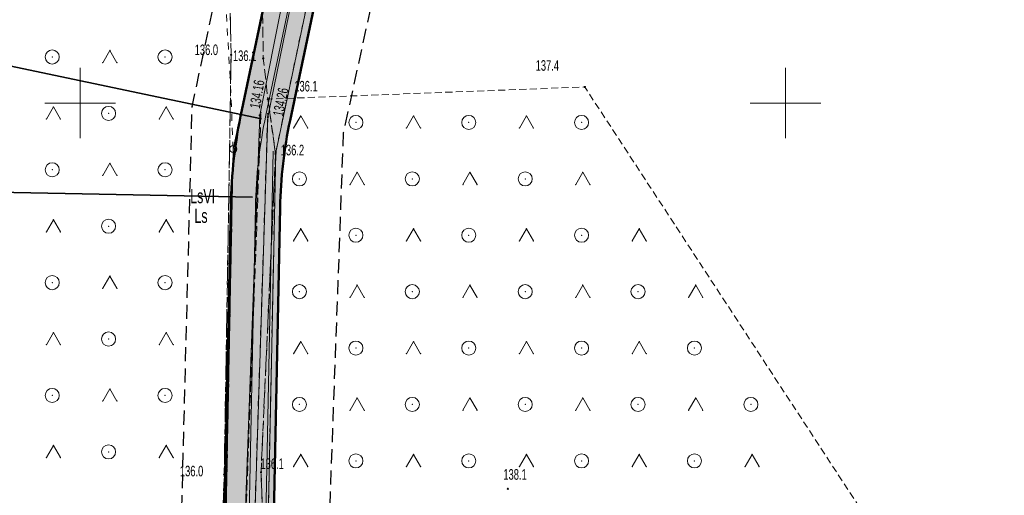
# Model space of a CAD drawing. Extents: x 6456700 to 6518119, y 5963420 to 5980059.
# Tile 119 of 256: x 6511964 to 6512034, y 5964821 to 5964855. Entities that reach past the tile are written whole.
import ezdxf
from ezdxf.enums import TextEntityAlignment as Align

# ---------------------------------------------------------------- set-up
doc = ezdxf.new("R2010")
doc.units = 0
doc.header["$MEASUREMENT"] = 0
for name, pattern in [('L_0_03', [1, 0.5, -0.5]), ('L_0_04', [1.5, 1, -0.5]), ('L_0_52', [1, 0.75, -0.25]), ('L_0_5A', [0.75, 0.5, -0.25])]:
    doc.linetypes.add(name, pattern=pattern)
doc.layers.get('0').update_dxf_attribs({"color": 2, "linetype": 'CONTINUOUS', "lineweight": 5})
for name, color, linetype, lineweight in [('18mm Kreska ciągła', 7, 'CONTINUOUS', 18), ('202_punkt_graniczny', 7, 'CONTINUOUS', 18), ('203_punkt_graniczny', 7, 'CONTINUOUS', 18), ('209_oznaczenie_konturu_klasyfikacyjnego', 96, 'CONTINUOUS', 18), ('210_oznaczenie_konturu_uzytku_gruntowego', 96, 'CONTINUOUS', 18), ('218_kontur_uzytku_gruntowego', 96, 'L_0_03', 18), ('219_dzialka_ewidencyjna', 7, 'CONTINUOUS', 18), ('35mm Ciągła', 7, 'CONTINUOUS', 35), ('50mm Kreska ciągła', 7, 'CONTINUOUS', 50), ('9mm Kreska ciągła', 252, 'CONTINUOUS', 9), ('jezdnia', 7, 'CONTINUOUS', 18), ('pikieta_naturalna', 7, 'CONTINUOUS', 18), ('pikieta_naturalna_Atr2', 7, 'CONTINUOUS', 18), ('przewod_kanalizacyjny', 7, 'CONTINUOUS', 18), ('przewod_kanalizacyjny___ob__projektowany', 7, 'CONTINUOUS', 18), ('przewod_wodociagowy', 7, 'CONTINUOUS', 18), ('przewod_wodociagowy___ob__projektowany', 7, 'CONTINUOUS', 18), ('rzedna', 7, 'CONTINUOUS', 18), ('rzedna_Atr2', 7, 'CONTINUOUS', 18), ('siatka_krzyrzy', 7, 'CONTINUOUS', 18), ('teren_zalesiony', 7, 'CONTINUOUS', 18), ('Zakres', 7, 'CONTINUOUS', 18)]:
    doc.layers.add(name, color=color, linetype=linetype, lineweight=lineweight)
doc.styles.get("Standard").update_dxf_attribs({"font": 'txt', "width": 0.75})

# ---------------------------------------------------------------- blocks, each defined once
blk = doc.blocks.new('mdcp_nowa')
at = {"layer": '203_punkt_graniczny', "linetype": 'Continuous', "lineweight": 18, "true_color": 0x000000}
blk.add_hatch(color=18, dxfattribs=at).paths.add_polyline_path([(6494713.86, 5981296.445, 1), (6494713.86, 5981296.535, 1)])
at = {"layer": 'pikieta_naturalna', "linetype": 'Continuous', "lineweight": 18, "true_color": 0x000000}
for points in [[(6494710.7, 5981303.375, 1), (6494710.7, 5981303.465, 1)], [(6494712.98, 5981303.125, 1), (6494712.98, 5981303.215, 1)], [(6494735.77, 5981301.095, 1), (6494735.77, 5981301.185, 1)], [(6494713.31, 5981300.235, 1), (6494713.31, 5981300.325, 1)], [(6494713.85, 5981296.355, 1), (6494713.85, 5981296.445, 1)], [(6494712.82, 5981273.775, 1), (6494712.82, 5981273.865, 1)], [(6494710.21, 5981273.615, 1), (6494710.21, 5981273.705, 1)], [(6494730.32, 5981272.605, 1), (6494730.32, 5981272.695, 1)]]:
    blk.add_hatch(color=18, dxfattribs=at).paths.add_polyline_path(points)
at = {"layer": 'rzedna', "linetype": 'Continuous', "lineweight": 18, "true_color": 0x000000}
for points in [[(6494712.73, 5981299.085, 1), (6494712.73, 5981299.175, 1)], [(6494713.3, 5981298.945, 1), (6494713.3, 5981299.035, 1)]]:
    blk.add_hatch(color=18, dxfattribs=at).paths.add_polyline_path(points)
at = {"layer": '202_punkt_graniczny', "color": 7, "linetype": 'Continuous', "lineweight": 18}
blk.add_circle((6494710.85, 5981296.74), 0.25, dxfattribs=at)
at = {"layer": '202_punkt_graniczny'}
blk.add_point((6494710.85, 5981296.74), dxfattribs=at)
at = {"layer": '203_punkt_graniczny', "color": 7, "linetype": 'Continuous', "lineweight": 18}
blk.add_circle((6494713.86, 5981296.49), 0.045, dxfattribs=at)
at = {"layer": '203_punkt_graniczny'}
blk.add_point((6494713.86, 5981296.49), dxfattribs=at)
at = {"layer": '218_kontur_uzytku_gruntowego', "lineweight": 18, "flags": 128}
for points in [[(6494710.63, 5981301.79), (6494704.6, 5981405.16)], [(6494713.86, 5981296.49), (6494717.04, 5981311.56)], [(6494710.85, 5981296.74), (6494713.86, 5981310.97)], [(6494710.85, 5981296.74), (6494710.63, 5981301.79)], [(6494709.46, 5981224.59), (6494710.85, 5981296.74)], [(6494712.38, 5981224.7), (6494713.86, 5981296.49)]]:
    blk.add_lwpolyline(points, dxfattribs=at)
at = {"layer": '218_kontur_uzytku_gruntowego'}
for p in [(6494710.63, 5981301.79), (6494710.63, 5981301.79), (6494710.63, 5981301.79), (6494710.63, 5981301.79), (6494710.85, 5981296.74), (6494710.85, 5981296.74), (6494710.85, 5981296.74), (6494710.85, 5981296.74), (6494710.85, 5981296.74), (6494710.85, 5981296.74), (6494713.86, 5981296.49), (6494713.86, 5981296.49), (6494713.86, 5981296.49), (6494713.86, 5981296.49)]:
    blk.add_point(p, dxfattribs=at)
at = {"layer": '219_dzialka_ewidencyjna', "color": 3, "linetype": 'Continuous', "lineweight": 18, "flags": 128}
for points in [[(6494710.85, 5981296.74), (6494728.97, 5981382.54)], [(6494713.86, 5981296.49), (6494731.9, 5981381.92)], [(6494709.46, 5981224.59), (6494710.85, 5981296.74)], [(6494712.38, 5981224.7), (6494713.86, 5981296.49)]]:
    blk.add_lwpolyline(points, dxfattribs=at)
at = {"layer": '219_dzialka_ewidencyjna', "color": 3}
for p in [(6494710.85, 5981296.74), (6494710.85, 5981296.74), (6494713.86, 5981296.49), (6494713.86, 5981296.49)]:
    blk.add_point(p, dxfattribs=at)
at = {"layer": 'jezdnia', "color": 7, "linetype": 'L_0_52', "lineweight": 18, "flags": 128}
blk.add_lwpolyline([(6494689.93, 5981416.78), (6494706.92, 5981400.82), (6494709.41, 5981359.01), (6494712.54, 5981333.42), (6494712.98, 5981303.17), (6494713.31, 5981300.28), (6494713.85, 5981296.4), (6494712.82, 5981273.82), (6494714.22, 5981236.42), (6494712.46, 5981224.52), (6494707.96, 5981224.18), (6494709.02, 5981238.31), (6494710.21, 5981273.66), (6494710.7, 5981303.42), (6494710.11, 5981332.99), (6494707.44, 5981358.78), (6494704.94, 5981398.86), (6494688.46, 5981414.69)], close=True, dxfattribs=at)
at = {"layer": 'jezdnia'}
for p in [(6494710.7, 5981303.42), (6494712.98, 5981303.17), (6494713.31, 5981300.28), (6494713.85, 5981296.4), (6494712.82, 5981273.82), (6494710.21, 5981273.66)]:
    blk.add_point(p, dxfattribs=at)
at = {"layer": 'pikieta_naturalna', "color": 7, "linetype": 'Continuous', "lineweight": 18}
for centre in [(6494710.7, 5981303.42), (6494712.98, 5981303.17), (6494735.77, 5981301.14), (6494713.31, 5981300.28), (6494713.85, 5981296.4), (6494712.82, 5981273.82), (6494710.21, 5981273.66), (6494730.32, 5981272.65)]:
    blk.add_circle(centre, 0.045, dxfattribs=at)
at = {"layer": 'pikieta_naturalna'}
for p in [(6494710.7, 5981303.42), (6494712.98, 5981303.17), (6494735.77, 5981301.14), (6494713.31, 5981300.28), (6494713.85, 5981296.4), (6494712.82, 5981273.82), (6494710.21, 5981273.66), (6494730.32, 5981272.65)]:
    blk.add_point(p, dxfattribs=at)
at = {"layer": 'przewod_kanalizacyjny', "color": 34, "linetype": 'Continuous', "lineweight": 18, "flags": 128}
blk.add_lwpolyline([(6494710.02, 5981224.59), (6494712.73, 5981299.13), (6494714.74, 5981309.22), (6494725.45, 5981361.32), (6494736.71, 5981416.58), (6494748.57, 5981474.51), (6494759.64, 5981528.56), (6494769.33, 5981575.9), (6494780.23, 5981628.88), (6494789.56, 5981673.48), (6494801.12, 5981726.88), (6494812.93, 5981781.06), (6494824.61, 5981835.02), (6494837.01, 5981892.75), (6494849.07, 5981948.89), (6494861.07, 5982003.73), (6494867.35, 5982032.39), (6494874.85, 5982069.31)], dxfattribs=at)
at = {"layer": 'przewod_kanalizacyjny'}
blk.add_point((6494712.73, 5981299.13), dxfattribs=at)
at = {"layer": 'przewod_kanalizacyjny___ob__projektowany', "color": 34, "linetype": 'L_0_52', "lineweight": 18, "flags": 128}
blk.add_lwpolyline([(6494710.01, 5981224.57), (6494712.82, 5981299.34)], dxfattribs=at)
at = {"layer": 'przewod_kanalizacyjny___ob__projektowany'}
blk.add_point((6494712.82, 5981299.34), dxfattribs=at)
at = {"layer": 'przewod_wodociagowy', "color": 5, "linetype": 'Continuous', "lineweight": 18, "flags": 128}
blk.add_lwpolyline([(6494892.06, 5982140.59), (6494877.83, 5982080.71), (6494875.47, 5982069.24), (6494867.82, 5982032.34), (6494861.63, 5982003.58), (6494849.58, 5981948.68), (6494837.65, 5981892.5), (6494825.12, 5981834.8), (6494813.48, 5981780.79), (6494801.71, 5981726.67), (6494790.16, 5981673.27), (6494780.64, 5981628.68), (6494769.72, 5981575.76), (6494760.13, 5981528.44), (6494749.03, 5981474.44), (6494737.27, 5981416.53), (6494726.02, 5981361.28), (6494715.35, 5981309.09), (6494713.3, 5981298.99), (6494710.89, 5981224.49)], dxfattribs=at)
at = {"layer": 'przewod_wodociagowy'}
blk.add_point((6494713.3, 5981298.99), dxfattribs=at)
at = {"layer": 'przewod_wodociagowy___ob__projektowany', "color": 5, "linetype": 'L_0_52', "lineweight": 18, "flags": 128}
blk.add_lwpolyline([(6494713.3, 5981299.25), (6494710.88, 5981224.44)], dxfattribs=at)
at = {"layer": 'przewod_wodociagowy___ob__projektowany'}
blk.add_point((6494713.3, 5981299.25), dxfattribs=at)
at = {"layer": 'rzedna', "color": 7, "linetype": 'Continuous', "lineweight": 18}
for centre in [(6494712.73, 5981299.13), (6494713.3, 5981298.99)]:
    blk.add_circle(centre, 0.045, dxfattribs=at)
at = {"layer": 'rzedna'}
for p in [(6494712.73, 5981299.13), (6494713.3, 5981298.99)]:
    blk.add_point(p, dxfattribs=at)
at = {"layer": 'siatka_krzyrzy', "linetype": 'Continuous', "lineweight": 18, "flags": 128}
for points in [[(6494700, 5981297.5), (6494700, 5981302.5)], [(6494750, 5981297.5), (6494750, 5981302.5)], [(6494697.5, 5981300), (6494702.5, 5981300)], [(6494747.5, 5981300), (6494752.5, 5981300)]]:
    blk.add_lwpolyline(points, dxfattribs=at)
at = {"layer": 'teren_zalesiony', "color": 7, "linetype": 'L_0_5A', "lineweight": 18, "flags": 128}
for points in [[(6494698.67, 5981224.19), (6494696.16, 5981225.8), (6494692.81, 5981249.42), (6494692.53, 5981259.85), (6494691.16, 5981277.24), (6494686.93, 5981297.02), (6494689.27, 5981334.06), (6494688.46, 5981414.69), (6494704.94, 5981398.86), (6494707.44, 5981358.78), (6494710.11, 5981332.99), (6494710.7, 5981303.42), (6494710.21, 5981273.66), (6494709.02, 5981238.31), (6494707.96, 5981224.18)], [(6494872.19, 5981095.54), (6494855.83, 5981097.47), (6494845.33, 5981106.88), (6494836.82, 5981120.26), (6494828.12, 5981129.71), (6494819.54, 5981132.65), (6494802.27, 5981146.79), (6494790.45, 5981160.62), (6494777.93, 5981169.52), (6494764.89, 5981183.26), (6494749.38, 5981196.24), (6494734.96, 5981210.75), (6494728.54, 5981216.75), (6494735.43, 5981221.53), (6494735.01, 5981224.69), (6494722.19, 5981222.39), (6494712.46, 5981224.52), (6494714.22, 5981236.42), (6494712.82, 5981273.82), (6494713.85, 5981296.4), (6494713.31, 5981300.28), (6494735.77, 5981301.14), (6494811.66, 5981185.02), (6494865.53, 5981120.26)]]:
    blk.add_lwpolyline(points, close=True, dxfattribs=at)
at = {"layer": 'teren_zalesiony', "color": 7, "linetype": 'Continuous', "lineweight": 18, "flags": 128}
for points in [[(6494701.603, 5981302.863), (6494702.103, 5981303.729)], [(6494702.103, 5981303.729), (6494702.603, 5981302.863)], [(6494697.603, 5981298.863), (6494698.103, 5981299.729)], [(6494698.103, 5981299.729), (6494698.603, 5981298.863)], [(6494705.603, 5981298.863), (6494706.103, 5981299.729)], [(6494706.103, 5981299.729), (6494706.603, 5981298.863)], [(6494715.133, 5981298.223), (6494715.633, 5981299.089)], [(6494715.633, 5981299.089), (6494716.133, 5981298.223)], [(6494723.133, 5981298.223), (6494723.633, 5981299.089)], [(6494723.633, 5981299.089), (6494724.133, 5981298.223)], [(6494731.133, 5981298.223), (6494731.633, 5981299.089)], [(6494731.633, 5981299.089), (6494732.133, 5981298.223)], [(6494701.603, 5981294.863), (6494702.103, 5981295.729)], [(6494702.103, 5981295.729), (6494702.603, 5981294.863)], [(6494719.133, 5981294.223), (6494719.633, 5981295.089)], [(6494719.633, 5981295.089), (6494720.133, 5981294.223)], [(6494727.133, 5981294.223), (6494727.633, 5981295.089)], [(6494727.633, 5981295.089), (6494728.133, 5981294.223)], [(6494735.133, 5981294.223), (6494735.633, 5981295.089)], [(6494735.633, 5981295.089), (6494736.133, 5981294.223)], [(6494697.603, 5981290.863), (6494698.103, 5981291.729)], [(6494698.103, 5981291.729), (6494698.603, 5981290.863)], [(6494705.603, 5981290.863), (6494706.103, 5981291.729)], [(6494706.103, 5981291.729), (6494706.603, 5981290.863)], [(6494715.133, 5981290.223), (6494715.633, 5981291.089)], [(6494715.633, 5981291.089), (6494716.133, 5981290.223)], [(6494723.133, 5981290.223), (6494723.633, 5981291.089)], [(6494723.633, 5981291.089), (6494724.133, 5981290.223)], [(6494731.133, 5981290.223), (6494731.633, 5981291.089)], [(6494731.633, 5981291.089), (6494732.133, 5981290.223)], [(6494739.133, 5981290.223), (6494739.633, 5981291.089)], [(6494739.633, 5981291.089), (6494740.133, 5981290.223)], [(6494701.603, 5981286.863), (6494702.103, 5981287.729)], [(6494702.103, 5981287.729), (6494702.603, 5981286.863)], [(6494719.133, 5981286.223), (6494719.633, 5981287.089)], [(6494719.633, 5981287.089), (6494720.133, 5981286.223)], [(6494727.133, 5981286.223), (6494727.633, 5981287.089)], [(6494727.633, 5981287.089), (6494728.133, 5981286.223)], [(6494735.133, 5981286.223), (6494735.633, 5981287.089)], [(6494735.633, 5981287.089), (6494736.133, 5981286.223)], [(6494743.133, 5981286.223), (6494743.633, 5981287.089)], [(6494743.633, 5981287.089), (6494744.133, 5981286.223)], [(6494697.603, 5981282.863), (6494698.103, 5981283.729)], [(6494698.103, 5981283.729), (6494698.603, 5981282.863)], [(6494705.603, 5981282.863), (6494706.103, 5981283.729)], [(6494706.103, 5981283.729), (6494706.603, 5981282.863)], [(6494715.133, 5981282.223), (6494715.633, 5981283.089)], [(6494715.633, 5981283.089), (6494716.133, 5981282.223)], [(6494723.133, 5981282.223), (6494723.633, 5981283.089)], [(6494723.633, 5981283.089), (6494724.133, 5981282.223)], [(6494731.133, 5981282.223), (6494731.633, 5981283.089)], [(6494731.633, 5981283.089), (6494732.133, 5981282.223)], [(6494739.133, 5981282.223), (6494739.633, 5981283.089)], [(6494739.633, 5981283.089), (6494740.133, 5981282.223)], [(6494701.603, 5981278.863), (6494702.103, 5981279.729)], [(6494702.103, 5981279.729), (6494702.603, 5981278.863)], [(6494719.133, 5981278.223), (6494719.633, 5981279.089)], [(6494719.633, 5981279.089), (6494720.133, 5981278.223)], [(6494727.133, 5981278.223), (6494727.633, 5981279.089)], [(6494727.633, 5981279.089), (6494728.133, 5981278.223)], [(6494735.133, 5981278.223), (6494735.633, 5981279.089)], [(6494735.633, 5981279.089), (6494736.133, 5981278.223)], [(6494743.133, 5981278.223), (6494743.633, 5981279.089)], [(6494743.633, 5981279.089), (6494744.133, 5981278.223)], [(6494697.603, 5981274.863), (6494698.103, 5981275.729)], [(6494698.103, 5981275.729), (6494698.603, 5981274.863)], [(6494705.603, 5981274.863), (6494706.103, 5981275.729)], [(6494706.103, 5981275.729), (6494706.603, 5981274.863)], [(6494715.133, 5981274.223), (6494715.633, 5981275.089)], [(6494715.633, 5981275.089), (6494716.133, 5981274.223)], [(6494723.133, 5981274.223), (6494723.633, 5981275.089)], [(6494723.633, 5981275.089), (6494724.133, 5981274.223)], [(6494731.133, 5981274.223), (6494731.633, 5981275.089)], [(6494731.633, 5981275.089), (6494732.133, 5981274.223)], [(6494739.133, 5981274.223), (6494739.633, 5981275.089)], [(6494739.633, 5981275.089), (6494740.133, 5981274.223)], [(6494747.133, 5981274.223), (6494747.633, 5981275.089)], [(6494747.633, 5981275.089), (6494748.133, 5981274.223)]]:
    blk.add_lwpolyline(points, dxfattribs=at)
at = {"layer": 'teren_zalesiony', "color": 7, "linetype": 'Continuous', "lineweight": 18}
for centre in [(6494698.016, 5981303.266), (6494706.016, 5981303.266), (6494702.016, 5981299.266), (6494719.546, 5981298.626), (6494727.546, 5981298.626), (6494735.546, 5981298.626), (6494698.016, 5981295.266), (6494706.016, 5981295.266), (6494715.546, 5981294.626), (6494723.546, 5981294.626), (6494731.546, 5981294.626), (6494702.016, 5981291.266), (6494719.546, 5981290.626), (6494727.546, 5981290.626), (6494735.546, 5981290.626), (6494698.016, 5981287.266), (6494706.016, 5981287.266), (6494715.546, 5981286.626), (6494723.546, 5981286.626), (6494731.546, 5981286.626), (6494739.546, 5981286.626), (6494702.016, 5981283.266), (6494719.546, 5981282.626), (6494727.546, 5981282.626), (6494735.546, 5981282.626), (6494743.546, 5981282.626), (6494698.016, 5981279.266), (6494706.016, 5981279.266), (6494715.546, 5981278.626), (6494723.546, 5981278.626), (6494731.546, 5981278.626), (6494739.546, 5981278.626), (6494747.546, 5981278.626), (6494702.016, 5981275.266), (6494719.546, 5981274.626), (6494727.546, 5981274.626), (6494735.546, 5981274.626), (6494743.546, 5981274.626)]:
    blk.add_circle(centre, 0.5, dxfattribs=at)
at = {"layer": 'teren_zalesiony'}
for p in [(6494698.016, 5981303.266), (6494702.103, 5981303.729), (6494702.103, 5981303.729), (6494706.016, 5981303.266), (6494710.7, 5981303.42), (6494701.603, 5981302.863), (6494702.603, 5981302.863), (6494735.77, 5981301.14), (6494698.103, 5981299.729), (6494698.103, 5981299.729), (6494706.103, 5981299.729), (6494706.103, 5981299.729), (6494713.31, 5981300.28), (6494702.016, 5981299.266), (6494715.633, 5981299.089), (6494715.633, 5981299.089), (6494723.633, 5981299.089), (6494723.633, 5981299.089), (6494731.633, 5981299.089), (6494731.633, 5981299.089), (6494697.603, 5981298.863), (6494698.603, 5981298.863), (6494705.603, 5981298.863), (6494706.603, 5981298.863), (6494715.133, 5981298.223), (6494716.133, 5981298.223), (6494719.546, 5981298.626), (6494723.133, 5981298.223), (6494724.133, 5981298.223), (6494727.546, 5981298.626), (6494731.133, 5981298.223), (6494732.133, 5981298.223), (6494735.546, 5981298.626), (6494713.85, 5981296.4), (6494702.103, 5981295.729), (6494702.103, 5981295.729), (6494698.016, 5981295.266), (6494701.603, 5981294.863), (6494702.603, 5981294.863), (6494706.016, 5981295.266), (6494719.633, 5981295.089), (6494719.633, 5981295.089), (6494727.633, 5981295.089), (6494727.633, 5981295.089), (6494735.633, 5981295.089), (6494735.633, 5981295.089), (6494715.546, 5981294.626), (6494719.133, 5981294.223), (6494720.133, 5981294.223), (6494723.546, 5981294.626), (6494727.133, 5981294.223), (6494728.133, 5981294.223), (6494731.546, 5981294.626), (6494735.133, 5981294.223), (6494736.133, 5981294.223), (6494698.103, 5981291.729), (6494698.103, 5981291.729), (6494702.016, 5981291.266), (6494706.103, 5981291.729), (6494706.103, 5981291.729), (6494697.603, 5981290.863), (6494698.603, 5981290.863), (6494705.603, 5981290.863), (6494706.603, 5981290.863), (6494715.633, 5981291.089), (6494715.633, 5981291.089), (6494719.546, 5981290.626), (6494723.633, 5981291.089), (6494723.633, 5981291.089), (6494727.546, 5981290.626), (6494731.633, 5981291.089), (6494731.633, 5981291.089), (6494735.546, 5981290.626), (6494739.633, 5981291.089), (6494739.633, 5981291.089), (6494715.133, 5981290.223), (6494716.133, 5981290.223), (6494723.133, 5981290.223), (6494724.133, 5981290.223), (6494731.133, 5981290.223), (6494732.133, 5981290.223), (6494739.133, 5981290.223), (6494740.133, 5981290.223), (6494702.103, 5981287.729), (6494702.103, 5981287.729), (6494698.016, 5981287.266), (6494706.016, 5981287.266), (6494719.633, 5981287.089), (6494719.633, 5981287.089), (6494727.633, 5981287.089), (6494727.633, 5981287.089), (6494735.633, 5981287.089), (6494735.633, 5981287.089), (6494743.633, 5981287.089), (6494743.633, 5981287.089), (6494701.603, 5981286.863), (6494702.603, 5981286.863), (6494715.546, 5981286.626), (6494723.546, 5981286.626), (6494731.546, 5981286.626), (6494739.546, 5981286.626), (6494719.133, 5981286.223), (6494720.133, 5981286.223), (6494727.133, 5981286.223), (6494728.133, 5981286.223), (6494735.133, 5981286.223), (6494736.133, 5981286.223), (6494743.133, 5981286.223), (6494744.133, 5981286.223), (6494698.103, 5981283.729), (6494698.103, 5981283.729), (6494706.103, 5981283.729), (6494706.103, 5981283.729), (6494697.603, 5981282.863), (6494698.603, 5981282.863), (6494702.016, 5981283.266), (6494705.603, 5981282.863), (6494706.603, 5981282.863), (6494715.633, 5981283.089), (6494715.633, 5981283.089), (6494723.633, 5981283.089), (6494723.633, 5981283.089), (6494731.633, 5981283.089), (6494731.633, 5981283.089), (6494739.633, 5981283.089), (6494739.633, 5981283.089), (6494715.133, 5981282.223), (6494716.133, 5981282.223), (6494719.546, 5981282.626), (6494723.133, 5981282.223), (6494724.133, 5981282.223), (6494727.546, 5981282.626), (6494731.133, 5981282.223), (6494732.133, 5981282.223), (6494735.546, 5981282.626), (6494739.133, 5981282.223), (6494740.133, 5981282.223), (6494743.546, 5981282.626), (6494702.103, 5981279.729), (6494702.103, 5981279.729), (6494698.016, 5981279.266), (6494701.603, 5981278.863), (6494702.603, 5981278.863), (6494706.016, 5981279.266), (6494719.633, 5981279.089), (6494719.633, 5981279.089), (6494727.633, 5981279.089), (6494727.633, 5981279.089), (6494735.633, 5981279.089), (6494735.633, 5981279.089), (6494743.633, 5981279.089), (6494743.633, 5981279.089), (6494715.546, 5981278.626), (6494719.133, 5981278.223), (6494720.133, 5981278.223), (6494723.546, 5981278.626), (6494727.133, 5981278.223), (6494728.133, 5981278.223), (6494731.546, 5981278.626), (6494735.133, 5981278.223), (6494736.133, 5981278.223), (6494739.546, 5981278.626), (6494743.133, 5981278.223), (6494744.133, 5981278.223), (6494747.546, 5981278.626), (6494698.103, 5981275.729), (6494698.103, 5981275.729), (6494702.016, 5981275.266), (6494706.103, 5981275.729), (6494706.103, 5981275.729), (6494697.603, 5981274.863), (6494698.603, 5981274.863), (6494705.603, 5981274.863), (6494706.603, 5981274.863), (6494715.633, 5981275.089), (6494715.633, 5981275.089), (6494719.546, 5981274.626), (6494723.633, 5981275.089), (6494723.633, 5981275.089), (6494727.546, 5981274.626), (6494731.633, 5981275.089), (6494731.633, 5981275.089), (6494735.546, 5981274.626), (6494739.633, 5981275.089), (6494739.633, 5981275.089), (6494743.546, 5981274.626), (6494747.633, 5981275.089), (6494747.633, 5981275.089), (6494712.82, 5981273.82), (6494715.133, 5981274.223), (6494716.133, 5981274.223), (6494723.133, 5981274.223), (6494724.133, 5981274.223), (6494731.133, 5981274.223), (6494732.133, 5981274.223), (6494739.133, 5981274.223), (6494740.133, 5981274.223), (6494747.133, 5981274.223), (6494748.133, 5981274.223), (6494710.21, 5981273.66)]:
    blk.add_point(p, dxfattribs=at)
at = {"layer": 'Zakres', "linetype": 'L_0_04', "lineweight": 25, "flags": 128}
blk.add_lwpolyline([(6495113.77, 5985050.22), (6495121.12, 5984877.07), (6495125.76, 5984757.87), (6495129.89, 5984649.81), (6495141.08, 5984611.3), (6495145.77, 5984544.53), (6495147.36, 5984487.27), (6495157.22, 5984392.07), (6495162.95, 5984387.45), (6495180.24, 5984384.16), (6495229.5, 5984386.61), (6495251.65, 5984373.41), (6495258.77, 5984357.12), (6495255.44, 5984330.44), (6495250.77, 5984304.39), (6495252.21, 5984282.78), (6495255.46, 5984256.45), (6495254.94, 5984238.25), (6495266.4, 5984211), (6495277.24, 5984182.33), (6495294.2, 5984133.19), (6495300.94, 5984095.37), (6495313.24, 5984037.69), (6495317.44, 5983978.18), (6495300.35, 5983922.18), (6495282.35, 5983883.38), (6495266.21, 5983862.23), (6495242.03, 5983839.67), (6495211.11, 5983816.86), (6495158.26, 5983772.66), (6495130.6, 5983651.16), (6495116.31, 5983543.43), (6495129.51, 5983346.73), (6495134.58, 5983264.71), (6495139.64, 5983186.97), (6495193.25, 5983077.94), (6495199.2, 5983041.97), (6495206.23, 5983026), (6495208.96, 5983004.88), (6495202.27, 5982979.48), (6495202.42, 5982950.13), (6495209.35, 5982897.38), (6495215.97, 5982850.34), (6495228.6, 5982809.97), (6495226.85, 5982778.82), (6495225.04, 5982750.56), (6495220.26, 5982723.37), (6495226.54, 5982679.97), (6495206.06, 5982669.48), (6495192.68, 5982657.71), (6495184.57, 5982648.65), (6495174.78, 5982624.58), (6495164.23, 5982604.61), (6495150.7, 5982588.3), (6495137.69, 5982582.43), (6495118.26, 5982573.75), (6495100.35, 5982558.42), (6495090.36, 5982544.99), (6495075.87, 5982519.06), (6495060.83, 5982499.68), (6495049.41, 5982485.49), (6495035.07, 5982459.7), (6495006.7, 5982406.64), (6494980.89, 5982351.84), (6494944.35, 5982293.29), (6494925.72, 5982250.11), (6494905.2, 5982190.37), (6494898.43, 5982153.5), (6494879.51, 5982063.89), (6494864.14, 5981992.66), (6494816.93, 5981768.61), (6494777.79, 5981577.7), (6494739.84, 5981394.72), (6494718.65, 5981297.89), (6494716.45, 5981237.31), (6494738.62, 5981208.21), (6494776.48, 5981173.06), (6494817.16, 5981137.44), (6494847.63, 5981109.8), (6494877.39, 5981077.08), (6494912.75, 5981030.55), (6494916.06, 5981014.71), (6494903.86, 5980957.01), (6494916.13, 5980953.51), (6494892.32, 5980927.59), (6494850.7, 5980858.8), (6494806.81, 5980779.89), (6494785.1, 5980753.49), (6494715.22, 5980723.29), (6494679.96, 5980686.78), (6494651.35, 5980651.29), (6494549.14, 5980683.24), (6494511.84, 5980659.66), (6494443.61, 5980630.33), (6494428.78, 5980598.6), (6494431.58, 5980579.46), (6494420.56, 5980549.76), (6494416.45, 5980528.2), (6494403.86, 5980507.16), (6494388.89, 5980482.96), (6494365.32, 5980407.99), (6494335.67, 5980315.15), (6494332.29, 5980297.41), (6494335.1, 5980278.18), (6494347.25, 5980254.84), (6494336.79, 5980250.09), (6494300.04, 5980271.34), (6494320.8, 5980301.43), (6494336.81, 5980349.17), (6494344.85, 5980380.92), (6494360.85, 5980437.13), (6494374.18, 5980476.38), (6494386.14, 5980498.84), (6494403.02, 5980528.52), (6494411.33, 5980563.19), (6494420.84, 5980586.25), (6494420.25, 5980601.11), (6494434.95, 5980635.94), (6494446.75, 5980644.99), (6494465.77, 5980647.27), (6494513.02, 5980669.46), (6494507.85, 5980679.68), (6494547.89, 5980705.83), (6494570.06, 5980691.34), (6494636.17, 5980669.05), (6494706.14, 5980756.86), (6494742.78, 5980772.58), (6494798.53, 5980814.27), (6494826.12, 5980867.97), (6494849.57, 5980908.6), (6494845.35, 5980942.01), (6494853.94, 5980970.83), (6494891.08, 5980960.54), (6494890.11, 5980965.73), (6494903.94, 5981025.69), (6494869.98, 5981070.3), (6494770.97, 5981160.58), (6494728.18, 5981200.64), (6494706.13, 5981229.56), (6494707.94, 5981299.75), (6494728.84, 5981398.1), (6494767.06, 5981580.19), (6494806.17, 5981770.55), (6494854.36, 5981994.76), (6494869.73, 5982065.97), (6494888.61, 5982155.44), (6494891.67, 5982173.95), (6494895.82, 5982197.45), (6494916.38, 5982253.72), (6494935.47, 5982297.95), (6494954.97, 5982331.67), (6494972.09, 5982356.64), (6494997.76, 5982411.14), (6495026.29, 5982464.48), (6495041.09, 5982491.09), (6495052.99, 5982505.88), (6495067.51, 5982524.6), (6495081.94, 5982550.43), (6495092.99, 5982565.28), (6495112.86, 5982582.29), (6495133.59, 5982591.55), (6495144.48, 5982596.46), (6495155.87, 5982610.19), (6495165.7, 5982628.8), (6495175.96, 5982654.03), (6495185.62, 5982664.83), (6495200.4, 5982677.82), (6495212.49, 5982688.04), (6495209.64, 5982723.43), (6495215.22, 5982750.57), (6495216.87, 5982779.54), (6495218.31, 5982809.31), (6495206.86, 5982847.92), (6495199.44, 5982894.74), (6495192.11, 5982948.71), (6495190.16, 5982979.24), (6495183.47, 5983075.16), (6495129.79, 5983184.34), (6495124.6, 5983264.07), (6495119.53, 5983346.09), (6495106.27, 5983543.75), (6495120.74, 5983652.9), (6495148.75, 5983779.42), (6495204.15, 5983826.04), (6495273.41, 5983889.36), (6495288.53, 5983927.42), (6495300.83, 5983964.69), (6495303.91, 5983980.14), (6495301.32, 5984039.55), (6495291.1, 5984093.63), (6495284.5, 5984130.67), (6495267.84, 5984178.93), (6495257.12, 5984207.3), (6495244.96, 5984236.19), (6495244.79, 5984255.42), (6495242.25, 5984281.97), (6495240.71, 5984304.95), (6495245.55, 5984331.94), (6495248.51, 5984355.64), (6495243.77, 5984366.47), (6495226.98, 5984376.47), (6495179.54, 5984374.12), (6495158.61, 5984378.09), (6495147.7, 5984386.91), (6495137.38, 5984486.61), (6495135.78, 5984544.04), (6495131.18, 5984609.54), (6495119.95, 5984648.2), (6495115.76, 5984757.49), (6495111.12, 5984876.67), (6495103.73, 5985050.93), (6495109.36, 5985081.73), (6495120.41, 5985085.88)], close=True, dxfattribs=at)
at = {"layer": 'Zakres'}
for p in [(6494707.94, 5981299.75), (6494718.65, 5981297.89)]:
    blk.add_point(p, dxfattribs=at)
at = {"layer": '209_oznaczenie_konturu_klasyfikacyjnego', "lineweight": 20, "width": 0.66}
blk.add_text('LsVI', height=1, dxfattribs=at).set_placement((6494707.8, 5981293.9), align=Align.TOP_LEFT)
at = {"layer": '210_oznaczenie_konturu_uzytku_gruntowego', "lineweight": 20, "width": 0.66}
blk.add_text('Ls', height=1, dxfattribs=at).set_placement((6494708.1, 5981292.5), align=Align.TOP_LEFT)
at = {"layer": 'pikieta_naturalna_Atr2', "color": 7, "lineweight": 15, "width": 0.66}
for s, p in [('136.0', (6494708.12, 5981304.15)), ('136.1', (6494710.83, 5981303.73)), ('137.4', (6494732.29, 5981303.04)), ('136.1', (6494715.18, 5981301.57)), ('136.2', (6494714.22, 5981297.04)), ('136.1', (6494712.78, 5981274.8)), ('136.0', (6494707.07, 5981274.28)), ('138.1', (6494730, 5981274.04))]:
    blk.add_text(s, height=0.75, dxfattribs=at).set_placement(p, align=Align.TOP_LEFT)
at = {"layer": 'rzedna_Atr2', "color": 7, "lineweight": 15, "width": 0.66}
for s, rotation, p in [('134.16', 80.5, (6494712, 5981299.694)), ('134.26', 78.5, (6494713.645, 5981299.159))]:
    blk.add_text(s, height=0.75, rotation=rotation, dxfattribs=at).set_placement(p, align=Align.TOP_LEFT)

msp = doc.modelspace()

# ---------------------------------------------------------------- block references
at = {"linetype": 'ByBlock'}
msp.add_blockref('mdcp_nowa', (17268.786, -16450.998), dxfattribs=at)

# ---------------------------------------------------------------- next in the draw order: hatches: boundary and pattern name
at = {"layer": '9mm Kreska ciągła'}
h = msp.add_hatch(dxfattribs=at)
h.set_pattern_fill('SAND_AND_LIME', color=4, scale=0.1)
h.set_pattern_definition([(37.5, (6511105.61541, 5964688.20478), (-0.006803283, 0.208096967), [0, -0.16416, 0, -0.1836, 0, -0.1755]), (7.5, (6511105.6154, 5964688.20478), (0.19113588, 0.304791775), [0, -0.08856, 0, -0.14796, 0, -0.0567]), (327.5, (6511105.48257, 5964688.20478), (0.33632732, 0.000611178), [0, -0.054, 0, -0.1944, 0, -0.2538]), (317.5, (6511105.48257, 5964688.20478), (0.32466167, 0.09478896), [0, -0.027, 0, -0.12744, 0, -0.1458])])
h.paths.add_polyline_path([(6511978.323, 5964786.598), (6511979.458, 5964841.676, -0.046783), (6511980.24, 5964848.494), (6511983.124, 5964862.184), (6511986.548, 5964861.463), (6511983.665, 5964847.772, 0.046783), (6511982.958, 5964841.604), (6511981.823, 5964786.526, 0.193797), (6511986.655, 5964773.776), (6511986.973, 5964773.43), (6511984.401, 5964771.057), (6511984.082, 5964771.402, -0.193797)])

# ---------------------------------------------------------------- next in the draw order: linework, layer by layer
at = {"layer": '18mm Kreska ciągła'}
msp.add_line((6511980.995, 5964773.795), (6511982.474, 5964845.585), dxfattribs=at)
at = {"layer": '18mm Kreska ciągła', "color": 4, "ltscale": 0.1}
msp.add_lwpolyline([(6512124.763, 5965526.137), (6511981.952, 5964848.133, 0.046783), (6511981.208, 5964841.64), (6511980.073, 5964786.562, 0.193797), (6511985.368, 5964772.589), (6512012.531, 5964743.143, 0.025742), (6512030.868, 5964725.211), (6512140.209, 5964628.776, -0.068261), (6512158.093, 5964608.042), (6512174.467, 5964582.799, -0.215922), (6512178.786, 5964554.241), (6512162.669, 5964497.166)], format="xyb", dxfattribs=at)
at = {"layer": '35mm Ciągła'}
for p, q in [((6511981.643, 5964847.88), (6511952.286, 5964854.058)), ((6511981.007, 5964842.32), (6511951.013, 5964842.938))]:
    msp.add_line(p, q, dxfattribs=at)
at = {"layer": '50mm Kreska ciągła', "color": 6, "ltscale": 0.1}
for points in [[(6512123.051, 5965526.497), (6511980.24, 5964848.494, 0.046783), (6511979.458, 5964841.676), (6511978.323, 5964786.598, 0.193797), (6511984.082, 5964771.402), (6512011.245, 5964741.957, 0.025742), (6512029.711, 5964723.898), (6512139.052, 5964627.464, -0.068261), (6512156.625, 5964607.09), (6512172.999, 5964581.847, -0.215922), (6512177.102, 5964554.717), (6512160.985, 5964497.642)], [(6512126.476, 5965525.776), (6511983.665, 5964847.772, 0.046783), (6511982.958, 5964841.604), (6511981.823, 5964786.526, 0.193797), (6511986.655, 5964773.776), (6512013.817, 5964744.33, 0.025742), (6512032.026, 5964726.523), (6512141.367, 5964630.089, -0.068261), (6512159.562, 5964608.994), (6512175.935, 5964583.751, -0.215922), (6512180.47, 5964553.766), (6512164.353, 5964496.691)]]:
    msp.add_lwpolyline(points, format="xyb", dxfattribs=at)

doc.saveas('drawing.dxf')
